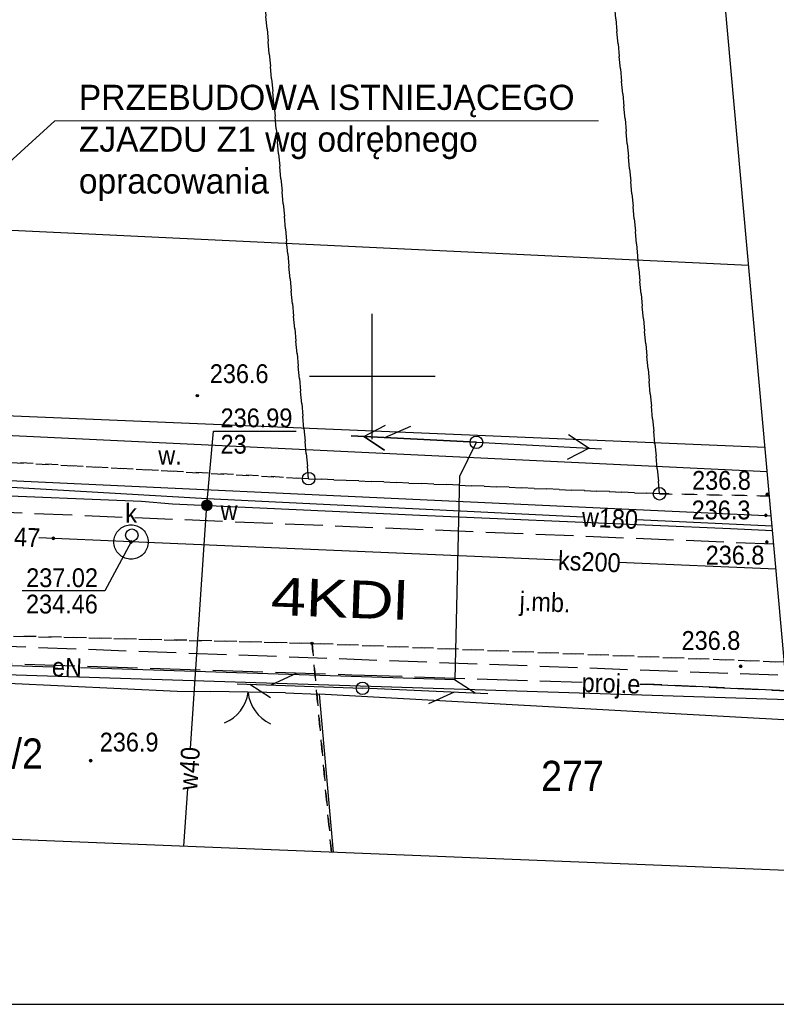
# Model space of a CAD drawing. Extents: x 40810 to 6568062, y -66833 to 5647073.
# Tile 9 of 32: x 6567836 to 6567866, y 5646925 to 5646964. Entities that reach past the tile are written whole.
import ezdxf
from ezdxf.enums import TextEntityAlignment as Align

# ---------------------------------------------------------------- set-up
doc = ezdxf.new("R2010")
doc.units = 0
doc.header["$MEASUREMENT"] = 0
for name, pattern in [('DGN_STYLE_2191', [1, -0.25, 0.5, -0.25]), ('DGN_STYLE_9021', [7.5, 3.75, 3.75]), ('KTJZ01_05', [2, 1.5, -0.5]), ('PZAG_03_05', [9, 4.5, 4.5]), ('SUPE_P_01_05', [2.5, 2, -0.5])]:
    doc.linetypes.add(name, pattern=pattern)
doc.layers.add('a3', color=3, linetype='CONTINUOUS', lineweight=30, plot=False)
for name, color, linetype in [('BDOT1', 7, 'CONTINUOUS'), ('EWID', 7, 'CONTINUOUS'), ('GESUT1', 7, 'CONTINUOUS'), ('GESUT2', 7, 'CONTINUOUS'), ('PZAG', 7, 'CONTINUOUS'), ('REDAKCJA1', 7, 'CONTINUOUS')]:
    doc.layers.add(name, color=color, linetype=linetype)
doc.layers.add('wymiarowanie', color=176, linetype='CONTINUOUS', lineweight=9)
doc.styles.get("Standard").update_dxf_attribs({"font": 'GOTHIC.TTF'})
doc.styles.add('STYLE-GEO_140', font='geo_140.shx', dxfattribs={"bigfont": 'geo_140big.shx'})
doc.styles.add('STYLE-SWISSNRW_1250', font='SWISSNRW_1250.shx')

# ---------------------------------------------------------------- blocks, each defined once
blk = doc.blocks.new('K100')
at = {"layer": 'REDAKCJA1', "color": 7, "linetype": 'Continuous'}
for p, q in [((0, -50), (0, 50)), ((50, 0), (-50, 0))]:
    blk.add_line(p, q, dxfattribs=at)
blk = doc.blocks.new('KTOK02_2')
at = {"layer": 'BDOT1', "color": 7, "linetype": 'Continuous'}
for centre, radius, start, end in [((-5.06, -0.56), 5.1, 6.3349, 66.4776), ((5.08, -0.55), 5.09, 113.4581, 173.7305)]:
    blk.add_arc(centre, radius, start, end, dxfattribs=at)
blk = doc.blocks.new('DWG_H0_11')
at = {"layer": 'BDOT1', "linetype": 'Continuous'}
blk.add_hatch(color=7, dxfattribs=at).paths.add_polyline_path([(0.09, 0, 1), (-0.09, 0, 1)], flags=16)
at = {"layer": 'BDOT1', "color": 7, "linetype": 'Continuous'}
blk.add_lwpolyline([(0.09, 0, 1), (-0.09, 0, 1)], format="xyb", close=True, dxfattribs=at)
blk = doc.blocks.new('RTPW01_1')
at = {"layer": 'BDOT1', "color": 7, "linetype": 'Continuous'}
blk.add_circle((0, 0), 0.09, dxfattribs=at)
blk.add_blockref('DWG_H0_11', (0, 0), dxfattribs=at)
blk = doc.blocks.new('801_5')
at = {"layer": 'BDOT1', "linetype": 'Continuous'}
h = blk.add_hatch(color=7, dxfattribs=at)
edge = h.paths.add_edge_path()
edge.add_arc((-0.002, -0.004), 0.045, 0, 360)
at = {"layer": 'BDOT1', "color": 7, "linetype": 'Continuous'}
blk.add_circle((-0.002, -0.004), 0.045, dxfattribs=at)
blk = doc.blocks.new('SUSM04_1')
at = {"layer": 'GESUT1', "color": 235, "linetype": 'Continuous'}
blk.add_circle((0, 0), 0.5, dxfattribs=at)
blk = doc.blocks.new('SUPT01_2')
at = {"layer": 'GESUT1', "color": 30, "linetype": 'Continuous'}
for p, q in [((-0.008, 4.996), (-0.008, -5.004)), ((-0.008, 3.996), (-1.008, 2.296)), ((-0.008, 2.296), (0.992, 0.296))]:
    blk.add_line(p, q, dxfattribs=at)
blk = doc.blocks.new('SUPT00_2')
at = {"layer": 'GESUT1', "color": 30, "linetype": 'Continuous', "rotation": 270}
blk.add_blockref('SUPT01_2', (5.004, -0.008), dxfattribs=at)
blk = doc.blocks.new('SUPT01_1')
at = {"layer": 'GESUT1', "color": 30, "linetype": 'Continuous'}
for p, q in [((-0.008, 4.996), (-0.008, -5.004)), ((-0.008, 3.996), (-1.008, 2.296)), ((-0.008, 2.296), (0.992, 0.296))]:
    blk.add_line(p, q, dxfattribs=at)
blk = doc.blocks.new('SUPT00_1')
at = {"layer": 'GESUT1', "color": 30, "linetype": 'Continuous', "rotation": 270}
blk.add_blockref('SUPT01_1', (5.004, -0.008), dxfattribs=at)
blk = doc.blocks.new('SUPE04_8')
at = {"layer": 'GESUT1', "color": 230, "linetype": 'Continuous'}
for p, q in [((0.002, -5.007), (0.002, 4.993)), ((-0.998, 2.293), (0.002, 3.993)), ((0.002, 3.993), (1.002, 2.293))]:
    blk.add_line(p, q, dxfattribs=at)
blk = doc.blocks.new('SUPE00_8')
at = {"layer": 'GESUT1', "color": 230, "linetype": 'Continuous', "rotation": 270}
blk.add_blockref('SUPE04_8', (5.007, 0.002), dxfattribs=at)
blk = doc.blocks.new('SUPT01_7')
at = {"layer": 'GESUT1', "color": 30, "linetype": 'Continuous'}
for p, q in [((0.002, 4.993), (0.002, -5.007)), ((0.002, 3.993), (-0.998, 2.293)), ((0.002, 2.293), (1.002, 0.293))]:
    blk.add_line(p, q, dxfattribs=at)
blk = doc.blocks.new('SUPT00_7')
at = {"layer": 'GESUT1', "color": 30, "linetype": 'Continuous', "rotation": 270}
blk.add_blockref('SUPT01_7', (5.007, 0.002), dxfattribs=at)
blk = doc.blocks.new('SUPE04_9')
at = {"layer": 'GESUT1', "color": 230, "linetype": 'Continuous'}
for p, q in [((0.002, -5.007), (0.002, 4.993)), ((-0.998, 2.293), (0.002, 3.993)), ((0.002, 3.993), (1.002, 2.293))]:
    blk.add_line(p, q, dxfattribs=at)
blk = doc.blocks.new('SUPE00_9')
at = {"layer": 'GESUT1', "color": 230, "linetype": 'Continuous', "rotation": 270}
blk.add_blockref('SUPE04_9', (5.007, 0.002), dxfattribs=at)
blk = doc.blocks.new('SUUS22_1')
at = {"layer": 'GESUT1', "color": 202, "linetype": 'Continuous'}
blk.add_circle((0, 0), 0.5, dxfattribs=at)
blk = doc.blocks.new('DWG_H0_22')
at = {"layer": 'GESUT1', "linetype": 'Continuous'}
blk.add_hatch(color=202, dxfattribs=at).paths.add_polyline_path([(0.4, 0, 1), (-0.4, 0, 1)], flags=16)
at = {"layer": 'GESUT1', "color": 202, "linetype": 'Continuous'}
blk.add_lwpolyline([(0.4, 0, 1), (-0.4, 0, 1)], format="xyb", close=True, dxfattribs=at)
blk = doc.blocks.new('SUUS25_7')
at = {"layer": 'GESUT1', "color": 202, "linetype": 'Continuous'}
blk.add_circle((0, 0), 0.4, dxfattribs=at)
blk.add_blockref('DWG_H0_22', (0, 0), dxfattribs=at)
blk = doc.blocks.new('DWG_H0_27')
at = {"layer": 'GESUT1', "linetype": 'Continuous'}
blk.add_hatch(color=44, dxfattribs=at).paths.add_polyline_path([(-0.09, 0, 1), (0.09, 0, 1)], flags=16)
at = {"layer": 'GESUT1', "color": 44, "linetype": 'Continuous'}
blk.add_lwpolyline([(-0.09, 0, 1), (0.09, 0, 1)], format="xyb", close=True, dxfattribs=at)
blk = doc.blocks.new('SUPS00_1')
at = {"layer": 'GESUT1', "color": 44, "linetype": 'Continuous'}
blk.add_circle((0, 0), 0.09, dxfattribs=at)
blk.add_blockref('DWG_H0_27', (0, 0), dxfattribs=at)
blk = doc.blocks.new('DWG_H0_28')
at = {"layer": 'GESUT1', "linetype": 'Continuous'}
blk.add_hatch(color=5, dxfattribs=at).paths.add_polyline_path([(0.081, -0.005, 1), (-0.099, -0.005, 1)], flags=16)
at = {"layer": 'GESUT1', "color": 5, "linetype": 'Continuous'}
blk.add_lwpolyline([(0.081, -0.005, 1), (-0.099, -0.005, 1)], format="xyb", close=True, dxfattribs=at)
blk = doc.blocks.new('SUPS02_1')
at = {"layer": 'GESUT1', "color": 5, "linetype": 'Continuous'}
blk.add_circle((-0.009, -0.005), 0.09, dxfattribs=at)
blk.add_blockref('DWG_H0_28', (0, 0), dxfattribs=at)
blk = doc.blocks.new('EGBP04_1')
at = {"layer": 'EWID', "color": 92, "linetype": 'Continuous'}
blk.add_circle((0, 0), 0.5, dxfattribs=at)
blk = doc.blocks.new('Y0_18R')
at = {"layer": 'EWID', "linetype": 'Continuous'}
h = blk.add_hatch(color=7, dxfattribs=at)
edge = h.paths.add_edge_path()
edge.add_arc((0, 0), 0.09, 0, 360)
at = {"layer": 'EWID', "color": 92, "linetype": 'Continuous'}
blk.add_circle((0, 0), 0.09, dxfattribs=at)

msp = doc.modelspace()

# ---------------------------------------------------------------- linework, layer by layer
at = {"layer": 'a3'}
msp.add_lwpolyline([(6567721.593, 5647073.487), (6567721.593, 5646924.987), (6568061.593, 5646924.987), (6568061.593, 5647073.487), (6567721.593, 5647073.487)], dxfattribs=at)
at = {"layer": 'BDOT1', "color": 7, "linetype": 'Continuous'}
for points in [[(6567865.747, 5646946.205), (6567823.67, 5646948.21), (6567823.75, 5646946.4), (6567865.69, 5646944.47), (6567865.904, 5646944.456)], [(6567846.541, 5646937.392), (6567843.551, 5646937.446)]]:
    msp.add_lwpolyline(points, dxfattribs=at)
at = {"layer": 'BDOT1', "color": 7, "linetype": 'KTJZ01_05'}
for points in [[(6567866.01, 5646943.32), (6567823.76, 5646945.06), (6567817.84, 5646945.22), (6567791.87, 5646946.65), (6567790.24, 5646946.69), (6567776.22, 5646946.95)], [(6567776.45, 5646941.74), (6567806.71, 5646940.32), (6567866.48, 5646938.1)]]:
    msp.add_lwpolyline(points, dxfattribs=at)
at = {"layer": 'BDOT1', "color": 7, "linetype": 'DGN_STYLE_9021'}
for points in [[(6567828.73, 5646938.1), (6567842.22, 5646937.47), (6567843.551, 5646937.446)], [(6567846.541, 5646937.392), (6567847.88, 5646937.34), (6567848.435, 5646931.052)], [(6567866.64, 5646936.31), (6567847.88, 5646937.34)]]:
    msp.add_lwpolyline(points, dxfattribs=at)
at = {"layer": 'EWID', "color": 92, "linetype": 'DGN_STYLE_2191'}
for p, q in [((6567847.46, 5646945.93), (6567841.93, 5647005.68)), ((6567841.93, 5647005.68), (6567847.46, 5646945.93)), ((6567855.95, 5647005.08), (6567861.45, 5646945.33)), ((6567861.45, 5646945.33), (6567855.95, 5647005.08)), ((6567835.59, 5646946.58), (6567847.46, 5646945.93)), ((6567847.46, 5646945.93), (6567835.59, 5646946.58)), ((6567847.46, 5646945.93), (6567861.45, 5646945.33)), ((6567861.45, 5646945.33), (6567847.46, 5646945.93)), ((6567861.45, 5646945.33), (6567865.83, 5646945.24)), ((6567865.834, 5646945.239), (6567861.45, 5646945.33)), ((6567847.6, 5646939.37), (6567823.7, 5646939.95)), ((6567823.7, 5646939.95), (6567847.6, 5646939.37)), ((6567848.37, 5646931.05), (6567847.6, 5646939.37)), ((6567847.6, 5646939.37), (6567848.37, 5646931.05)), ((6567866.43, 5646938.62), (6567847.6, 5646939.37)), ((6567847.6, 5646939.37), (6567866.43, 5646938.62))]:
    msp.add_line(p, q, dxfattribs=at)
at = {"layer": 'GESUT1', "color": 202, "linetype": 'Continuous'}
msp.add_lwpolyline([(6567843.4, 5646944.87), (6567843.67, 5646947.83), (6567846.97, 5646947.83)], dxfattribs=at)
at = {"layer": 'GESUT1', "color": 230, "linetype": 'Continuous'}
for points in [[(6567838.37, 5646938.41), (6567853.3, 5646937.93), (6567853.49, 5646946.03), (6567854.15, 5646947.38)], [(6567824.49, 5646938.25), (6567824.48, 5646938.85), (6567837.27, 5646938.44)]]:
    msp.add_lwpolyline(points, dxfattribs=at)
at = {"layer": 'GESUT1', "color": 5, "linetype": 'Continuous'}
for points in [[(6567806.087, 5646946.592), (6567808.63, 5646946.46), (6567814.8, 5646946.114), (6567814.87, 5646946.11), (6567826.41, 5646945.68), (6567827.68, 5646945.57), (6567840.8, 5646945.04), (6567842.03, 5646944.93), (6567851.89, 5646944.48), (6567864.28, 5646943.95), (6567865.957, 5646943.868)], [(6567828.86, 5646945.95), (6567829.18, 5646945.96), (6567843.41, 5646945.14), (6567858.42, 5646944.41)], [(6567842.749, 5646935.182), (6567843.4, 5646944.87), (6567843.41, 5646945.14)], [(6567860.53, 5646944.31), (6567865.94, 5646944.05)], [(6567842.488, 5646931.291), (6567842.642, 5646933.585)]]:
    msp.add_lwpolyline(points, dxfattribs=at)
at = {"layer": 'GESUT1', "color": 44, "linetype": 'Continuous'}
msp.add_lwpolyline([(6567839.7, 5646943.35), (6567839.7, 5646943.41), (6567839.7, 5646943.47), (6567839.71, 5646943.53), (6567839.72, 5646943.59), (6567839.74, 5646943.64), (6567839.76, 5646943.7), (6567839.79, 5646943.75), (6567839.82, 5646943.8), (6567839.86, 5646943.85), (6567839.9, 5646943.89), (6567839.94, 5646943.93), (6567839.99, 5646943.97), (6567840.04, 5646944), (6567840.09, 5646944.03), (6567840.15, 5646944.05), (6567840.2, 5646944.07), (6567840.26, 5646944.08), (6567840.32, 5646944.09), (6567840.38, 5646944.09), (6567840.44, 5646944.09), (6567840.5, 5646944.08), (6567840.56, 5646944.07), (6567840.61, 5646944.05), (6567840.67, 5646944.03), (6567840.72, 5646944), (6567840.77, 5646943.97), (6567840.82, 5646943.93), (6567840.86, 5646943.89), (6567840.9, 5646943.85), (6567840.94, 5646943.8), (6567840.97, 5646943.75), (6567841, 5646943.7), (6567841.02, 5646943.64), (6567841.04, 5646943.59), (6567841.05, 5646943.53), (6567841.06, 5646943.47), (6567841.06, 5646943.41), (6567841.06, 5646943.35), (6567841.05, 5646943.29), (6567841.04, 5646943.23), (6567841.02, 5646943.18), (6567841, 5646943.12), (6567840.97, 5646943.07), (6567840.94, 5646943.02), (6567840.9, 5646942.97), (6567840.86, 5646942.93), (6567840.82, 5646942.89), (6567840.77, 5646942.85), (6567840.72, 5646942.82), (6567840.67, 5646942.79), (6567840.61, 5646942.77), (6567840.56, 5646942.75), (6567840.5, 5646942.74), (6567840.44, 5646942.73), (6567840.38, 5646942.73), (6567840.32, 5646942.73), (6567840.26, 5646942.74), (6567840.2, 5646942.75), (6567840.15, 5646942.77), (6567840.09, 5646942.79), (6567840.04, 5646942.82), (6567839.99, 5646942.85), (6567839.94, 5646942.89), (6567839.9, 5646942.93), (6567839.86, 5646942.97), (6567839.82, 5646943.02), (6567839.79, 5646943.07), (6567839.76, 5646943.12), (6567839.74, 5646943.18), (6567839.72, 5646943.23), (6567839.71, 5646943.29)], close=True, dxfattribs=at)
for points in [[(6567840.38, 5646943.41), (6567839.33, 5646941.46), (6567836.04, 5646941.46)], [(6567857.49, 5646942.68), (6567840.38, 5646943.41), (6567836.7, 5646943.58)], [(6567866.1, 5646942.32), (6567859.81, 5646942.59)]]:
    msp.add_lwpolyline(points, dxfattribs=at)
at = {"layer": 'GESUT2', "color": 230, "linetype": 'SUPE_P_01_05'}
for points in [[(6567746.147, 5646948.866), (6567743.906, 5646948.972), (6567768.211, 5646947.829), (6567784.029, 5646947.086), (6567783.943, 5646940.913), (6567806.461, 5646939.771), (6567821.151, 5646939.027), (6567827.342, 5646938.827), (6567821.151, 5646939.027), (6567849.186, 5646938.121), (6567858.362, 5646937.824)], [(6567860.671, 5646937.749), (6567860.93, 5646937.741), (6567866.533, 5646937.479)], [(6567866.533, 5646937.479), (6567860.93, 5646937.741), (6567866.533, 5646937.479)]]:
    msp.add_lwpolyline(points, dxfattribs=at)
at = {"layer": 'PZAG', "color": 191, "linetype": 'PZAG_03_05'}
msp.add_line((6567833.25, 5646955.94), (6567865, 5646954.44), dxfattribs=at)
at = {"layer": 'PZAG', "color": 53, "linetype": 'Continuous'}
for points in [[(6567732.08, 5646952.75), (6567865.66, 5646947.19)], [(6567733.08, 5646941.4), (6567866.56, 5646937.13)]]:
    msp.add_lwpolyline(points, dxfattribs=at)
at = {"layer": 'REDAKCJA1', "color": 133, "linetype": 'Continuous'}
msp.add_lwpolyline([(6567725.089, 5647031.92), (6567733.591, 5646935.664), (6567867.179, 5646930.3), (6567857.819, 5647034.168)], close=True, dxfattribs=at)
at = {"layer": 'wymiarowanie', "linetype": 'Continuous'}
for p, q in [((6567837.337, 5646960.184), (6567820.87, 5646945.24)), ((6567859.014, 5646960.184), (6567837.337, 5646960.184))]:
    msp.add_line(p, q, dxfattribs=at)

# ---------------------------------------------------------------- block references
at = {"layer": 'BDOT1', "color": 7, "linetype": 'Continuous'}
msp.add_blockref('801_5', (6567843.02, 5646949.24), dxfattribs=at)
at = {"layer": 'BDOT1', "color": 7, "linetype": 'Continuous', "xscale": 0.5, "yscale": 0.5, "zscale": 0.5}
for p in [(6567865.75, 5646945.31), (6567865.69, 5646944.47), (6567865.73, 5646943.41), (6567864.69, 5646938.45), (6567838.77, 5646934.7)]:
    msp.add_blockref('RTPW01_1', p, dxfattribs=at)
at = {"layer": 'BDOT1', "color": 7, "linetype": 'Continuous', "xscale": 0.3000004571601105, "yscale": 0.3000004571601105, "zscale": 0.3000004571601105, "rotation": 178.9656324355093}
msp.add_blockref('KTOK02_2', (6567845.05, 5646937.42), dxfattribs=at)
at = {"layer": 'EWID', "color": 92, "linetype": 'Continuous', "xscale": 0.5, "yscale": 0.5, "zscale": 0.5}
for name, p in [('EGBP04_1', (6567847.46, 5646945.93)), ('EGBP04_1', (6567861.45, 5646945.33)), ('Y0_18R', (6567847.6, 5646939.37))]:
    msp.add_blockref(name, p, dxfattribs=at)
at = {"layer": 'GESUT1', "color": 30, "linetype": 'Continuous'}
for name, p, xscale, yscale, zscale, rotation in [('SUPT00_7', (6567854.15, 5646947.38), 0.5000022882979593, 0.5000022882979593, 0.5000022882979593, 176.9965517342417), ('SUPT00_2', (6567849.61, 5646937.58), 0.500000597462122, 0.500000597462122, 0.500000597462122, 177.8997790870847), ('SUPT00_1', (6567849.61, 5646937.58), 0.500000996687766, 0.500000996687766, 0.500000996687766, 357.4997849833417)]:
    msp.add_blockref(name, p, dxfattribs=dict(at, xscale=xscale, yscale=yscale, zscale=zscale, rotation=rotation))
at = {"layer": 'GESUT1', "color": 230, "linetype": 'Continuous', "xscale": 0.5000008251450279, "yscale": 0.5000008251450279, "zscale": 0.5000008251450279}
for name, rotation in [('SUPE00_9', 176.9997489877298), ('SUPE00_8', 356.9997489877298)]:
    msp.add_blockref(name, (6567854.15, 5646947.38), dxfattribs=dict(at, rotation=rotation))
at = {"layer": 'GESUT1', "color": 235, "linetype": 'Continuous', "xscale": 0.5, "yscale": 0.5, "zscale": 0.5}
for p in [(6567854.15, 5646947.38), (6567849.61, 5646937.58)]:
    msp.add_blockref('SUSM04_1', p, dxfattribs=at)
at = {"layer": 'GESUT1', "color": 202, "linetype": 'Continuous', "xscale": 0.5, "yscale": 0.5, "zscale": 0.5}
for name, p in [('SUUS25_7', (6567843.4, 5646944.87)), ('SUUS22_1', (6567840.41, 5646943.68))]:
    msp.add_blockref(name, p, dxfattribs=at)
at = {"layer": 'GESUT1', "color": 5, "linetype": 'Continuous', "xscale": 0.5, "yscale": 0.5, "zscale": 0.5}
msp.add_blockref('SUPS02_1', (6567843.4, 5646944.87), dxfattribs=at)
at = {"layer": 'GESUT1', "color": 44, "linetype": 'Continuous', "xscale": 0.5, "yscale": 0.5, "zscale": 0.5}
for p in [(6567837.28, 5646943.55), (6567840.38, 5646943.41)]:
    msp.add_blockref('SUPS00_1', p, dxfattribs=at)
at = {"layer": 'REDAKCJA1', "color": 7, "linetype": 'Continuous', "xscale": 0.04999813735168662, "yscale": 0.04999813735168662, "zscale": 0.04999813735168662}
msp.add_blockref('K100', (6567850, 5646950), dxfattribs=at)

# ---------------------------------------------------------------- texts
at = {"layer": 'BDOT1', "color": 7, "linetype": 'Continuous', "style": 'STYLE-GEO_140', "width": 0.93336}
msp.add_text('236.6', height=0.75, dxfattribs=at).set_placement((6567843.52, 5646949.74))
at = {"layer": 'BDOT1', "color": 7, "linetype": 'Continuous', "style": 'STYLE-GEO_140', "width": 0.93328}
for s, p in [('w.', (6567841.934, 5646946.865)), ('236.8', (6567863.921, 5646945.865)), ('236.3', (6567863.904, 5646944.685)), ('236.8', (6567864.461, 5646942.885)), ('236.8', (6567863.501, 5646939.485)), ('236.9', (6567840.304, 5646935.435))]:
    msp.add_text(s, height=0.75, dxfattribs=at).set_placement(p, align=Align.MIDDLE_CENTER)
msp.add_text('j.mb.', height=0.75, rotation=357.6966, dxfattribs=at).set_placement((6567856.889, 5646941.015), align=Align.MIDDLE_CENTER)
at = {"layer": 'EWID', "color": 92, "linetype": 'Continuous', "style": 'STYLE-GEO_140', "width": 0.9333}
for s, p in [('276/2', (6567834.992, 5646934.98)), ('277', (6567857.978, 5646934.09))]:
    msp.add_text(s, height=1.2, dxfattribs=at).set_placement(p, align=Align.MIDDLE_CENTER)
at = {"layer": 'GESUT1', "color": 5, "linetype": 'Continuous', "style": 'STYLE-GEO_140', "width": 0.93336}
for s, p in [('236.99', (6567843.95, 5646947.98)), ('23', (6567843.95, 5646946.93))]:
    msp.add_text(s, height=0.75, dxfattribs=at).set_placement(p)
at = {"layer": 'GESUT1', "color": 250, "linetype": 'Continuous', "style": 'STYLE-GEO_140', "width": 0.93328}
for s, p in [('k', (6567840.383, 5646944.555)), ('w', (6567844.286, 5646944.665))]:
    msp.add_text(s, height=0.75, dxfattribs=at).set_placement(p, align=Align.MIDDLE_CENTER)
at = {"layer": 'GESUT1', "color": 5, "linetype": 'Continuous', "style": 'STYLE-GEO_140', "width": 0.93328}
for s, rotation, p in [('w180', 357.2079, (6567859.473, 5646944.353)), ('w40', 86.1585, (6567842.699, 5646934.384))]:
    msp.add_text(s, height=0.75, rotation=rotation, dxfattribs=at).set_placement(p, align=Align.MIDDLE_CENTER)
at = {"layer": 'GESUT1', "color": 44, "linetype": 'Continuous', "style": 'STYLE-GEO_140', "width": 0.93328}
for s, rotation, p in [('234.47', 357.3469, (6567835.33, 5646943.641)), ('ks200', 357.5704, (6567858.652, 5646942.625))]:
    msp.add_text(s, height=0.75, rotation=rotation, dxfattribs=at).set_placement(p, align=Align.MIDDLE_CENTER)
at = {"layer": 'GESUT1', "color": 44, "linetype": 'Continuous', "style": 'STYLE-GEO_140', "width": 0.93336}
for s, p in [('237.02', (6567839.062, 5646941.61)), ('234.46', (6567839.055, 5646940.56))]:
    msp.add_text(s, height=0.75, dxfattribs=at).set_placement(p, align=Align.RIGHT)
at = {"layer": 'GESUT1', "color": 230, "linetype": 'Continuous', "style": 'STYLE-GEO_140', "width": 0.93328}
msp.add_text('eN', height=0.75, rotation=358.1716, dxfattribs=at).set_placement((6567837.825, 5646938.417), align=Align.MIDDLE_CENTER)
at = {"layer": 'GESUT2', "color": 230, "linetype": 'Continuous', "style": 'STYLE-GEO_140', "width": 0.93328}
msp.add_text('proj.e', height=0.75, rotation=358.1484, dxfattribs=at).set_placement((6567859.519, 5646937.777), align=Align.MIDDLE_CENTER)
at = {"layer": 'PZAG', "color": 191, "linetype": 'Continuous', "style": 'STYLE-SWISSNRW_1250', "width": 1.2}
msp.add_text('4KDl', height=1.5, rotation=357.8742, dxfattribs=at).set_placement((6567848.657, 5646940.404), align=Align.CENTER)
at = {"layer": 'wymiarowanie', "linetype": 'Continuous', "insert": (6567838.3, 5646961.627), "char_height": 1, "width": 21.89258, "attachment_point": 1}
msp.add_mtext('PRZEBUDOWA ISTNIEJĄCEGO ZJAZDU Z1 wg odrębnego opracowania', dxfattribs=at)

doc.saveas('drawing.dxf')
